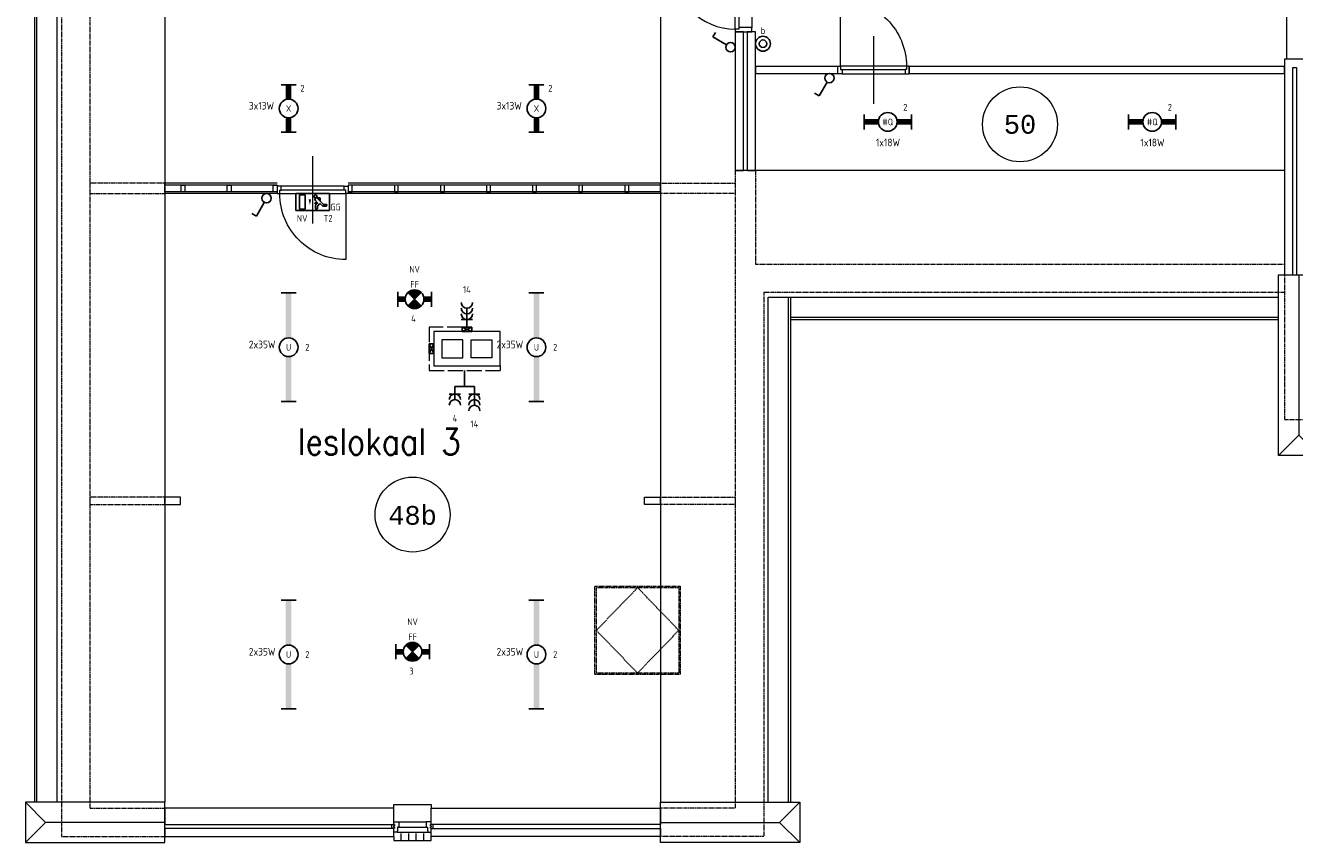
# Model space of a CAD drawing. Header units: millimetres. Extents: x 2723 to 84179, y 13128 to 40654.
# Tile 1 of 16: x 2723 to 19663, y 13629 to 24534. Entities that reach past the tile are written whole.
import ezdxf
from ezdxf.enums import TextEntityAlignment as Align
from ezdxf.xclip import XClip

# ---------------------------------------------------------------- set-up
doc = ezdxf.new("R2010")
doc.units = ezdxf.units.MM
doc.header["$LTSCALE"] = 50
doc.header["$XCLIPFRAME"] = 0
doc.linetypes.add('Xref-2e26$0$E_GOOT3', pattern=[5, 4, -1])
doc.linetypes.add('Xref-2e26$0$HIDDEN', pattern=[0.375, 0.25, -0.125])
doc.layers.get('0').update_dxf_attribs({"linetype": 'CONTINUOUS'})
for name, color, linetype in [('EL6222--', 3, 'CONTINUOUS'), ('EL6311--', 3, 'CONTINUOUS'), ('EL6350--', 3, 'CONTINUOUS'), ('Xref', 8, 'CONTINUOUS'), ('Xref-2e26$0$AL$1A---_ALGEMEEN', 8, 'CONTINUOUS'), ('Xref-2e26$0$AM$1A---_ARCERING', 8, 'CONTINUOUS'), ('Xref-2e26$0$AT$1A---_TEKST050', 8, 'CONTINUOUS'), ('Xref-2e26$0$AT$1A---_TEKST070', 8, 'CONTINUOUS'), ('Xref-2e26$0$EL6131--_WG', 3, 'CONTINUOUS')]:
    doc.layers.add(name, color=color, linetype=linetype)
doc.styles.add('buro-018', font='Isocp.shx', dxfattribs={"height": 90})
doc.styles.add('STABICAD-018', font='ISOCP.SHX', dxfattribs={"height": 1.8})
doc.styles.add('Xref-2e26$0$MONOTXT', font='MONOTXT')
doc.styles.add('Xref-2e26$0$ROMANS', font='ROMANS')

# ---------------------------------------------------------------- blocks, each defined once
blk = doc.blocks.new('111304B')
at = {"color": 0, "linetype": 'Continuous'}
for p, q in [((0, 1), (0, 6)), ((-1.5, 3), (1.5, 3))]:
    blk.add_line(p, q, dxfattribs=at)
for centre in [(0, 7.5), (0, 6), (0, 4.5)]:
    blk.add_arc(centre, 1.5, 180, 0, dxfattribs=at)
at = {"color": 0, "linetype": 'Continuous', "style": 'buro-018'}
for tag, p in [('E_GKAST', (0, 13)), ('E_GROEP', (0, 10)), ('E_SGROEP', (4.5, 10))]:
    blk.add_attdef(tag, text='', height=1.8, dxfattribs=at).set_placement(p, align=Align.MIDDLE)
at = {"color": 0, "linetype": 'Continuous', "style": 'buro-018', "flags": 1}
for tag, p in [('E_VERMCODE', (13, 10)), ('E_MATCODE', (0, 0))]:
    blk.add_attdef(tag, text='', height=1.8, dxfattribs=at).set_placement(p, align=Align.MIDDLE)
blk = doc.blocks.new('111304A')
at = {"color": 0, "linetype": 'Continuous'}
for p, q in [((0, 1), (0, 4.5)), ((-1.5, 3), (1.5, 3))]:
    blk.add_line(p, q, dxfattribs=at)
for centre in [(0, 6), (0, 4.5)]:
    blk.add_arc(centre, 1.5, 180, 0, dxfattribs=at)
at = {"color": 0, "linetype": 'Continuous', "style": 'buro-018'}
for tag, p in [('E_GKAST', (0, 11.5)), ('E_GROEP', (0, 8.5)), ('E_SGROEP', (4.5, 8.5))]:
    blk.add_attdef(tag, text='', height=1.8, dxfattribs=at).set_placement(p, align=Align.MIDDLE)
at = {"color": 0, "linetype": 'Continuous', "style": 'buro-018', "flags": 1}
for tag, p in [('E_VERMCODE', (13, 8.5)), ('E_MATCODE', (0, 0))]:
    blk.add_attdef(tag, text='', height=1.8, dxfattribs=at).set_placement(p, align=Align.MIDDLE)
blk = doc.blocks.new('Xref-2e26$0$ED0881')
at = {"layer": 'Xref-2e26$0$AL$1A---_ALGEMEEN', "color": 0, "linetype": 'Continuous', "lineweight": 0}
for p, q in [((475, -400), (475, 500)), ((915, 0), (35, 0)), ((55, 100), (895, 100)), ((55, 45), (895, 45))]:
    blk.add_line(p, q, dxfattribs=at)
for points in [[(55, 100), (0, 100), (0, 0), (35, 0), (35, 45), (55, 45), (55, 100)], [(950, 0), (915, 0), (915, 45), (895, 45), (895, 100), (950, 100), (950, 0)]]:
    blk.add_lwpolyline(points, close=True, dxfattribs=at)
blk.add_lwpolyline([(35, 0), (35, -880, 0.414214), (915, 0)], format="xyb", dxfattribs=at)
blk = doc.blocks.new('*O90')
at = {"layer": 'Xref-2e26$0$AL$1A---_ALGEMEEN', "color": 0, "linetype": 'Continuous', "lineweight": 0}
for p, q in [((-183, 9), (183, 9)), ((-205.5, -130), (205.5, -130)), ((-183, -63), (183, -63)), ((-150, -240), (-150, -150)), ((-50, -240), (-50, -150)), ((50, -240), (50, -150)), ((150, -240), (150, -150))]:
    blk.add_line(p, q, dxfattribs=at)
for points in [[(-250, 190), (-250, 240), (250, 240), (250, 190)], [(-250, -190), (-250, -240), (250, -240), (250, -190)]]:
    blk.add_lwpolyline(points, dxfattribs=at)
for points in [[(-250, 9), (-185.15, 9), (-183, 6.86), (-183, -63), (-200, -63), (-200, -114), (-205.5, -114), (-205.5, -127.78), (-207.72, -130), (-250, -130), (-250, -76), (-241, -76), (-241, -60), (-250, -60), (-250, -46), (-241, -46), (-241, -30), (-250, -30)], [(250, 9), (185.15, 9), (183, 6.86), (183, -63), (200, -63), (200, -114), (205.5, -114), (205.5, -127.78), (207.72, -130), (250, -130), (250, -76), (241, -76), (241, -60), (250, -60), (250, -46), (241, -46), (241, -30), (250, -30)], [(-275, -30), (-241, -30), (-241, -46), (-250, -46), (-250, -60), (-241, -60), (-241, -76), (-275, -76)], [(275, -30), (241, -30), (241, -46), (250, -46), (250, -60), (241, -60), (241, -76), (275, -76)]]:
    blk.add_lwpolyline(points, close=True, dxfattribs=at)
blk = doc.blocks.new('*O92')
at = {"layer": 'Xref-2e26$0$AL$1A---_ALGEMEEN', "color": 0, "linetype": 'Continuous', "lineweight": 0}
for p, q in [((-1807.5, 70), (-3307.5, 70)), ((-1807.5, 45), (-3307.5, 45)), ((3307.5, 70), (-857.5, 70)), ((3307.5, 45), (-857.5, 45)), ((-1807.5, -45), (-3307.5, -45)), ((-1807.5, -70), (-3307.5, -70)), ((3307.5, -45), (-857.5, -45)), ((3307.5, -70), (-857.5, -70))]:
    blk.add_line(p, q, dxfattribs=at)
at = {"layer": 'Xref-2e26$0$AL$1A---_ALGEMEEN', "color": 0, "linetype": 'Xref-2e26$0$HIDDEN', "lineweight": 0}
for points in [[(-4307.5, -70), (-3307.5, -70), (-3307.5, 70), (-4307.5, 70)], [(4307.5, -70), (3307.5, -70), (3307.5, 70), (4307.5, 70)]]:
    blk.add_lwpolyline(points, close=True, dxfattribs=at)
at = {"layer": 'Xref-2e26$0$AL$1A---_ALGEMEEN', "color": 0, "linetype": 'Continuous', "lineweight": 0}
for points in [[(-3037.5, -45), (-3089.5, -45), (-3089.5, 45), (-3037.5, 45)], [(-2422.5, -45), (-2474.5, -45), (-2474.5, 45), (-2422.5, 45)], [(-1807.5, -45), (-1859.5, -45), (-1859.5, 45), (-1807.5, 45)], [(-857.5, -45), (-805.5, -45), (-805.5, 45), (-857.5, 45)], [(-242.5, -45), (-190.5, -45), (-190.5, 45), (-242.5, 45)], [(372.5, -45), (424.5, -45), (424.5, 45), (372.5, 45)], [(987.5, -45), (1039.5, -45), (1039.5, 45), (987.5, 45)], [(1602.5, -45), (1654.5, -45), (1654.5, 45), (1602.5, 45)], [(2217.5, -45), (2269.5, -45), (2269.5, 45), (2217.5, 45)], [(2832.5, -45), (2884.5, -45), (2884.5, 45), (2832.5, 45)]]:
    blk.add_lwpolyline(points, close=True, dxfattribs=at)
blk = doc.blocks.new('*O96')
at = {"layer": 'Xref-2e26$0$AM$1A---_ARCERING', "linetype": 'Continuous', "lineweight": 0}
blk.add_hatch(color=256, dxfattribs=at).paths.add_polyline_path([(-217.6, 0, 1), (-302.4, 0, 1)])
at = {"layer": 'Xref-2e26$0$AL$1A---_ALGEMEEN', "color": 0, "linetype": 'Continuous', "lineweight": 0}
for p, q in [((-260, -815), (-260, 815)), ((90, -815), (90, 815)), ((-360, 0), (90, 0))]:
    blk.add_line(p, q, dxfattribs=at)
blk.add_circle((-260, 0), 42.4, dxfattribs=at)
blk.add_solid([(90, 76.95), (360, 0), (90, -76.95)], dxfattribs=at)
blk = doc.blocks.new('Xref-2e26$0$ED0831')
at = {"layer": 'Xref-2e26$0$AL$1A---_ALGEMEEN', "color": 0, "linetype": 'Continuous', "lineweight": 0}
for p, q in [((450, -400), (450, 620)), ((0, 0), (0, 220)), ((0, 220), (55, 220)), ((55, 220), (845, 220)), ((55, 220), (55, 45)), ((900, 220), (845, 220)), ((845, 220), (845, 45)), ((900, 0), (900, 220)), ((35, 0), (0, 0)), ((55, 45), (35, 45)), ((35, 45), (35, 0)), ((35, 0), (35, -830)), ((865, 0), (35, 0)), ((55, 45), (845, 45)), ((845, 45), (865, 45)), ((865, 45), (865, 0)), ((865, 0), (900, 0))]:
    blk.add_line(p, q, dxfattribs=at)
blk.add_arc((35, 0), 830, 270, 360, dxfattribs=at)
blk = doc.blocks.new('*O98')
at = {"layer": 'Xref-2e26$0$AL$1A---_ALGEMEEN', "color": 0, "linetype": 'Continuous', "lineweight": 0}
for p in [(0, 1205), (-270, -1205), (270, -1205)]:
    blk.add_line(p, (0, -935), dxfattribs=at)
blk.add_lwpolyline([(-270, 1205), (270, 1205), (270, -1205), (-270, -1205)], close=True, dxfattribs=at)
blk = doc.blocks.new('*O103')
at = {"layer": 'Xref-2e26$0$AL$1A---_ALGEMEEN', "color": 0, "linetype": 'Continuous', "lineweight": 0}
for p in [(-1205, 270), (-1205, -270), (655, 0)]:
    blk.add_line(p, (-935, 0), dxfattribs=at)
blk.add_lwpolyline([(655, -270), (655, 270), (-1205, 270), (-1205, -270)], close=True, dxfattribs=at)
blk = doc.blocks.new('*O104')
at = {"layer": 'Xref-2e26$0$AL$1A---_ALGEMEEN', "color": 0, "linetype": 'Continuous', "lineweight": 0}
for p in [(1205, 270), (-655, 0), (1205, -270)]:
    blk.add_line(p, (935, 0), dxfattribs=at)
blk.add_lwpolyline([(-655, -270), (-655, 270), (1205, 270), (1205, -270)], close=True, dxfattribs=at)
blk = doc.blocks.new('Xref-2e26$0$E00112')
at = {"color": 0, "linetype": 'Continuous'}
for p, q in [((0, 1), (-1, 1)), ((-1, 1), (-1, 0)), ((-1, 0), (0, 1)), ((-1, 1), (0, 0)), ((-1, 0), (0, 0)), ((0, 0), (0, 1))]:
    blk.add_line(p, q, dxfattribs=at)
blk = doc.blocks.new('Xref-2e26')
at = {"layer": 'Xref-2e26$0$AL$1A---_ALGEMEEN', "linetype": 'Continuous', "lineweight": 0}
for p, q in [((78882.42, 107281.73), (78882.42, 81336.73)), ((78912.42, 107281.73), (78912.42, 81336.73)), ((79182.42, 107281.73), (79182.42, 81336.73)), ((87237.42, 99321.73), (87237.42, 81336.73)), ((80622.42, 93726.73), (80622.42, 88136.73)), ((95567.42, 89766.73), (88237.42, 89766.73)), ((80622.42, 88136.73), (80622.42, 81336.73)), ((88677.42, 88076.73), (95487.42, 88076.73)), ((88677.42, 81336.73), (88677.42, 88076.73)), ((88947.42, 81336.73), (88947.42, 88076.73)), ((88977.42, 81336.73), (88977.42, 88076.73)), ((88977.42, 87806.73), (95487.42, 87806.73)), ((88977.42, 87776.73), (95487.42, 87776.73))]:
    blk.add_line(p, q, dxfattribs=at)
at = {"layer": 'Xref-2e26$0$AL$1A---_ALGEMEEN', "linetype": 'Xref-2e26$0$HIDDEN', "lineweight": 0}
for points in [[(80622.42, 107741.73), (79242.42, 107741.73), (79242.42, 80876.73), (80622.42, 80876.73)], [(80622.42, 97566.73), (79622.42, 97566.73), (79622.42, 81256.73), (80622.42, 81256.73)], [(88237.42, 89766.73), (88237.42, 81256.73), (87237.42, 81256.73)], [(88507.42, 89766.73), (88507.42, 88516.73), (95567.42, 88516.73)], [(95567.42, 88371.73), (95567.42, 86441.73), (144002.42, 86441.73), (144002.42, 88371.73)], [(95567.42, 88136.73), (88617.42, 88136.73), (88617.42, 80876.73), (87237.42, 80876.73)]]:
    blk.add_lwpolyline(points, dxfattribs=at)
at = {"layer": 'Xref-2e26$0$AL$1A---_ALGEMEEN', "linetype": 'Continuous', "lineweight": 0}
for points in [[(88237.42, 89766.73), (88347.42, 89766.73), (88347.42, 91616.73), (88237.42, 91616.73)], [(88397.42, 89766.73), (88507.42, 89766.73), (88507.42, 91616.73), (88397.42, 91616.73)], [(95947.42, 91251.73), (95567.42, 91251.73), (95567.42, 88371.73), (95677.42, 88371.73), (95677.42, 91141.73), (95727.42, 91141.73), (95727.42, 88371.73), (95947.42, 88371.73), (95947.42, 88951.73), (98997.42, 88951.73), (98997.42, 88371.73), (99217.42, 88371.73), (99217.42, 89336.73), (99597.42, 89336.73), (99597.42, 90241.73), (99217.42, 90241.73), (99217.42, 91511.73), (98997.42, 91511.73), (98997.42, 89061.73), (95947.42, 89061.73)], [(88507.42, 91061.73), (89607.42, 91061.73), (89607.42, 91151.73), (88507.42, 91151.73)], [(90557.42, 91061.73), (95567.42, 91061.73), (95567.42, 91151.73), (90557.42, 91151.73)], [(84212.42, 87156.73), (85097.42, 87156.73), (85097.42, 87616.73), (84212.42, 87616.73)], [(84322.42, 87266.73), (84599.92, 87266.73), (84599.92, 87506.73), (84322.42, 87506.73)], [(84709.92, 87506.73), (84987.42, 87506.73), (84987.42, 87266.73), (84709.92, 87266.73)], [(80622.42, 85306.73), (80832.42, 85306.73), (80832.42, 85406.73), (80622.42, 85406.73)], [(87237.42, 85306.73), (87027.42, 85306.73), (87027.42, 85406.73), (87237.42, 85406.73)], [(80622.42, 81036.73), (83679.92, 81036.73), (83679.92, 81256.73), (80622.42, 81256.73)], [(87237.42, 81036.73), (84179.92, 81036.73), (84179.92, 81256.73), (87237.42, 81256.73)], [(80622.42, 80876.73), (83679.92, 80876.73), (83679.92, 80986.73), (80622.42, 80986.73)], [(87237.42, 80876.73), (84179.92, 80876.73), (84179.92, 80986.73), (87237.42, 80986.73)]]:
    blk.add_lwpolyline(points, close=True, dxfattribs=at)
at = {"layer": 'Xref-2e26$0$AL$1A---_ALGEMEEN', "linetype": 'Xref-2e26$0$HIDDEN', "lineweight": 0}
for points in [[(79622.42, 85306.73), (80622.42, 85306.73), (80622.42, 85406.73), (79622.42, 85406.73)], [(88237.42, 85306.73), (87237.42, 85306.73), (87237.42, 85406.73), (88237.42, 85406.73)], [(86363.02, 84219.07), (87503.02, 84219.07), (87503.02, 83039.07), (86363.02, 83039.07)], [(86383.02, 84199.07), (87483.02, 84199.07), (87483.02, 83059.07), (86383.02, 83059.07)], [(86933.02, 84199.07), (86383.02, 83629.07), (86933.02, 83059.07), (87483.02, 83629.07)]]:
    blk.add_lwpolyline(points, close=True, dxfattribs=at)
at = {"layer": 'Xref-2e26$0$AL$1A---_ALGEMEEN', "linetype": 'Continuous', "lineweight": 0}
for centre in [(92037.4173, 90381.73184), (83929.92131, 85174.22989)]:
    blk.add_circle(centre, 500, dxfattribs=at)
at = {"layer": 'Xref-2e26$0$EL6131--_WG', "linetype": 'Xref-2e26$0$E_GOOT3', "lineweight": 0}
for p, q in [((84589.92, 87676.73, 2500), (84152.42, 87676.73, 2500)), ((84152.42, 87676.73, 2500), (84152.42, 87096.73, 2500)), ((84589.92, 87616.73, 2500), (84212.42, 87616.73, 2500)), ((84212.42, 87616.73, 2500), (84212.42, 87156.73, 2500)), ((84152.42, 87096.73, 2500), (85097.42, 87096.73, 2500)), ((84212.42, 87156.73, 2500), (85097.42, 87156.73, 2500))]:
    blk.add_line(p, q, dxfattribs=at)
at = {"layer": 'Xref-2e26$0$EL6131--_WG', "lineweight": 0}
blk.add_line((85097.42, 87156.73), (85097.42, 87096.73, 2500), dxfattribs=at)
at = {"layer": 'Xref-2e26$0$AL$1A---_ALGEMEEN', "linetype": 'Continuous', "lineweight": 0}
for name, p in [('*O96', (95857.42, 92066.73)), ('*O92', (83929.92, 89526.73)), ('*O98', (95757.42, 87166.73)), ('*O103', (79967.42, 81066.73)), ('*O104', (87892.42, 81066.73)), ('*O90', (83929.92, 81066.73))]:
    blk.add_blockref(name, p, dxfattribs=at)
at = {"layer": 'Xref-2e26$0$AL$1A---_ALGEMEEN', "linetype": 'Continuous', "lineweight": 0, "rotation": 270}
blk.add_blockref('Xref-2e26$0$ED0831', (88237.42, 92516.73), dxfattribs=at)
at = {"layer": 'Xref-2e26$0$AL$1A---_ALGEMEEN', "linetype": 'Continuous', "lineweight": 0, "yscale": -1}
blk.add_blockref('Xref-2e26$0$ED0881', (89607.42, 91156.73), dxfattribs=at)
at = {"layer": 'Xref-2e26$0$AL$1A---_ALGEMEEN', "linetype": 'Continuous', "lineweight": 0, "yscale": -1, "rotation": 180}
blk.add_blockref('Xref-2e26$0$ED0881', (83072.42, 89456.73), dxfattribs=at)
at = {"layer": 'Xref-2e26$0$EL6131--_WG', "linetype": 'Continuous', "lineweight": 0, "xscale": 60, "yscale": 130, "zscale": 60, "rotation": 270}
blk.add_blockref('Xref-2e26$0$E00112', (84589.92, 87616.73), dxfattribs=at)
at = {"layer": 'Xref-2e26$0$EL6131--_WG', "linetype": 'Continuous', "lineweight": 0, "xscale": 60, "yscale": 130, "zscale": 60}
blk.add_blockref('Xref-2e26$0$E00112', (84212.42, 87321.73), dxfattribs=at)
at = {"layer": 'Xref-2e26$0$AT$1A---_TEKST050', "linetype": 'Continuous', "lineweight": 0, "style": 'Xref-2e26$0$MONOTXT'}
for s, p in [('50', (92037.36, 90381.68)), ('48b', (83929.91, 85174.24))]:
    blk.add_text(s, height=250.00002, dxfattribs=at).set_placement(p, align=Align.MIDDLE)
at = {"layer": 'Xref-2e26$0$AT$1A---_TEKST070', "linetype": 'Continuous', "lineweight": 0, "style": 'Xref-2e26$0$ROMANS', "width": 0.857143}
blk.add_text('leslokaal 3', height=349.99998, dxfattribs=at).set_placement((82398.13, 85973.02))
blk = doc.blocks.new('1114A1')
at = {"color": 0, "linetype": 'Continuous'}
for p, q in [((0.62, 3.33), (2.74, 7)), ((2.74, 7), (3.95, 6.3))]:
    blk.add_line(p, q, dxfattribs=at)
blk.add_circle((0, 2.25), 1.25, dxfattribs=at)
at = {"color": 0, "linetype": 'Continuous', "style": 'buro-018'}
for tag, p in [('E_SLET1', (3.36, 9)), ('E_GROEP', (0, 0)), ('E_GKAST', (0, 0))]:
    blk.add_attdef(tag, text='', height=1.8, dxfattribs=at).set_placement(p, align=Align.MIDDLE)
at = {"color": 0, "linetype": 'Continuous', "style": 'buro-018', "flags": 1}
for tag in ['E_MATCODE', 'E_SGROEP']:
    blk.add_attdef(tag, text='', height=1.8, dxfattribs=at).set_placement((0, 0), align=Align.MIDDLE)
blk = doc.blocks.new('1115B61449')
at = {"color": 0}
for p, q in [((-14.49, 2), (-14.49, -2)), ((14.49, 2), (14.49, -2))]:
    blk.add_line(p, q, dxfattribs=at)
at = {"color": 0, "linetype": 'Continuous'}
blk.add_circle((0, 0), 2.5, dxfattribs=at)
at = {"color": 0}
for points in [[(-2.5, 0.75), (-14.49, 0.75), (-2.5, -0.75), (-14.49, -0.75)], [(2.5, 0.75), (14.49, 0.75), (2.5, -0.75), (14.49, -0.75)]]:
    blk.add_solid(points, dxfattribs=at)
at = {"color": 0, "linetype": 'Continuous', "style": 'buro-018'}
for tag, p in [('E_GKAST', (0, 8)), ('E_GROEP', (0, 5)), ('E_SGROEP', (4.5, 5)), ('E_ARMCODE', (0, 0)), ('E_SLET', (4.5, -3))]:
    blk.add_attdef(tag, text='', height=1.8, dxfattribs=at).set_placement(p, align=Align.MIDDLE)
blk = doc.blocks.new('1115B6630')
at = {"color": 0}
for p, q in [((-6.3, 2), (-6.3, -2)), ((6.3, 2), (6.3, -2))]:
    blk.add_line(p, q, dxfattribs=at)
at = {"color": 0, "linetype": 'Continuous'}
blk.add_circle((0, 0), 2.5, dxfattribs=at)
at = {"color": 0}
for points in [[(-2.5, 0.75), (-6.3, 0.75), (-2.5, -0.75), (-6.3, -0.75)], [(2.5, 0.75), (6.3, 0.75), (2.5, -0.75), (6.3, -0.75)]]:
    blk.add_solid(points, dxfattribs=at)
at = {"color": 0, "linetype": 'Continuous', "style": 'buro-018'}
for tag, p in [('E_GKAST', (0, 8)), ('E_GROEP', (0, 5)), ('E_SGROEP', (4.5, 5)), ('E_ARMCODE', (0, 0)), ('E_SLET', (4.5, -3))]:
    blk.add_attdef(tag, text='', height=1.8, dxfattribs=at).set_placement(p, align=Align.MIDDLE)
blk = doc.blocks.new('111410')
at = {"color": 0, "linetype": 'Continuous'}
for radius in [2, 1]:
    blk.add_circle((0, 3), radius, dxfattribs=at)
at = {"color": 0, "linetype": 'Continuous', "style": 'buro-018'}
for tag, p in [('E_SLET1', (0, 7)), ('E_GROEP', (0, 0)), ('E_GKAST', (0, 0))]:
    blk.add_attdef(tag, text='', height=1.8, dxfattribs=at).set_placement(p, align=Align.MIDDLE)
at = {"color": 0, "linetype": 'Continuous', "style": 'buro-018', "flags": 1}
for tag in ['E_MATCODE', 'E_SGROEP']:
    blk.add_attdef(tag, text='', height=1.8, dxfattribs=at).set_placement((0, 0), align=Align.MIDDLE)
at = {"layer": 'EL6311--', "color": 1, "style": 'STABICAD-018', "flags": 1}
for tag in ['ARTICLECODE', 'SWITCHCODE']:
    blk.add_attdef(tag, (0, 0), '', height=1.8, dxfattribs=at)
blk = doc.blocks.new('E00018')
at = {"color": 0, "linetype": 'Continuous'}
for p, q in [((-1.77, -1.77), (1.77, 1.77)), ((1.77, -1.77), (-1.77, 1.77))]:
    blk.add_line(p, q, dxfattribs=at)
at = {"color": 0, "linetype": 'Continuous', "const_width": 2.5}
for points in [[(-0.88, 0.88, -0.198912), (0, 1.25, -0.198912), (0.88, 0.88, -1)], [(-0.88, -0.88, 0.198912), (0, -1.25, 0.198912), (0.88, -0.88, 1)]]:
    blk.add_lwpolyline(points, format="xyb", dxfattribs=at)
blk = doc.blocks.new('1115B7330-NO1')
at = {"color": 0}
for p, q in [((-4.5, 2), (-4.5, -2)), ((4.5, 2), (4.5, -2))]:
    blk.add_line(p, q, dxfattribs=at)
at = {"color": 0, "linetype": 'Continuous'}
blk.add_circle((0, 0), 2.5, dxfattribs=at)
at = {"color": 0}
for points in [[(-2.5, 0.75), (-4.5, 0.75), (-2.5, -0.75), (-4.5, -0.75)], [(2.5, 0.75), (4.5, 0.75), (2.5, -0.75), (4.5, -0.75)]]:
    blk.add_solid(points, dxfattribs=at)
at = {"color": 0, "zscale": 50}
blk.add_blockref('E00018', (0, 0), dxfattribs=at)
at = {"color": 0, "linetype": 'Continuous', "style": 'buro-018'}
for tag, p in [('E_GKAST', (0, 8)), ('E_GROEP', (0, 5)), ('E_SGROEP', (4.5, 5)), ('E_ARMCODE', (0, 0)), ('E_SLET', (4.5, -3))]:
    blk.add_attdef(tag, text='', height=1.8, dxfattribs=at).set_placement(p, align=Align.MIDDLE)
blk = doc.blocks.new('1115C2J')
at = {"color": 0, "linetype": 'Continuous'}
for p, q in [((-4.5, 5.5), (4.5, 5.5)), ((-4.5, 1), (-4.5, 5.5)), ((-2.68, 4.35), (-3.52, 4.35)), ((-2.88, 3.87), (-3.52, 3.87)), ((-1.27, 2.26), (-2.88, 3.87)), ((-1.94, 3.61), (-2.68, 4.35)), ((-1.24, 4.31), (-1.94, 3.61)), ((-1.37, 3.5), (-0.76, 4.11)), ((-1.23, 3.35), (-1.37, 3.5)), ((-1.24, 4.31), (-1.24, 4.91)), ((-0.87, 3.71), (-1.23, 3.35)), ((-0.65, 3.49), (-1.01, 3.13)), ((-0.76, 4.11), (-0.76, 4.91)), ((2, 5.15), (3.5, 5.15)), ((2, 1.35), (2, 5.15)), ((3.5, 5.15), (3.5, 1.35)), ((4.5, 1), (4.5, 5.5)), ((4.5, 1), (-4.5, 1)), ((-1.94, 2.93), (-2.04, 2.83)), ((-2.04, 2.83), (-2.04, 2.34)), ((-0.99, 2.14), (-1.84, 2.14)), ((-1.71, 2.7), (-1.72, 2.7)), ((-1.72, 2.7), (-1.72, 2.46)), ((-1.47, 2.46), (-1.72, 2.46)), ((-0.71, 2.83), (-1.01, 3.13)), ((2, 1.35), (3.5, 1.35))]:
    blk.add_line(p, q, dxfattribs=at)
blk.add_lwpolyline([(0.75, 4, 0, 0.7, 0), (0.75, 2.5, 0.7, 0.7, 0)], format="xyseb", dxfattribs=at)
blk.add_circle((-0.76, 1.75), 0.4, dxfattribs=at)
for centre, radius, start, end in [((-3.52, 4.11), 0.24, 90, 270), ((-1, 4.91), 0.24, 0, 180), ((-0.76, 3.6), 0.16, 315, 135), ((-1.84, 2.34), 0.2, 180, 270), ((-0.99, 2.54), 0.4, 225, 45)]:
    blk.add_arc(centre, radius, start, end, dxfattribs=at)
at = {"color": 0, "linetype": 'Continuous', "style": 'buro-018'}
for tag, p in [('E_GKAST', (0, 15.17)), ('E_GROEP', (0, 12.17)), ('E_SGROEP', (4.5, 12.17)), ('E_ARMCODE', (0, 8))]:
    blk.add_attdef(tag, text='', height=1.8, dxfattribs=at).set_placement(p, align=Align.MIDDLE)

msp = doc.modelspace()

# ---------------------------------------------------------------- linework, layer by layer
at = {"layer": 'EL6222--', "color": 1}
for p, q in [((8586, 19929, 2500), (8586, 19715, 2500)), ((8456, 19715, 2500), (8716, 19715, 2500))]:
    msp.add_line(p, q, dxfattribs=at)

# ---------------------------------------------------------------- block references
at = {"layer": 'EL6222--'}
ref = msp.add_blockref('111304B', (8616, 20459), dxfattribs=dict(at, xscale=50, yscale=50, zscale=50))
ref.add_attrib('E_GROEP', '14', dxfattribs={"layer": '0', "color": 1, "linetype": 'Continuous', "height": 90, "style": 'buro-018'}).set_placement((8616, 21009), align=Align.MIDDLE)
ref = msp.add_blockref('111304A', (8456, 19765, 2500), dxfattribs=dict(at, xscale=-50, yscale=50, zscale=50, rotation=180))
ref.add_attrib('E_GROEP', '4', dxfattribs={"layer": '0', "color": 1, "linetype": 'Continuous', "height": 90, "style": 'buro-018'}).set_placement((8456, 19290, 2500), align=Align.MIDDLE)
ref = msp.add_blockref('111304B', (8716, 19765, 2500), dxfattribs=dict(at, xscale=-50, yscale=50, zscale=50, rotation=180))
ref.add_attrib('E_GROEP', '14', dxfattribs={"layer": '0', "color": 1, "linetype": 'Continuous', "height": 90, "style": 'buro-018'}).set_placement((8716, 19215, 2500), align=Align.MIDDLE)
at = {"layer": 'EL6311--', "xscale": 50, "yscale": 50, "zscale": 50}
for p, rotation in [((12248, 24243), 90), ((13455, 23944), 179.9999999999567), ((5943, 22339), 180)]:
    msp.add_blockref('1114A1', p, dxfattribs=dict(at, rotation=rotation))
at = {"layer": 'EL6311--'}
ref = msp.add_blockref('111410', (12418, 24289), dxfattribs=dict(at, xscale=50, yscale=50, zscale=50, rotation=269.9999999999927))
ref.add_attrib('E_SLET1', 'b', dxfattribs={"layer": '0', "color": 1, "linetype": 'Continuous', "height": 90, "style": 'buro-018'}).set_placement((12568, 24464), align=Align.MIDDLE)
ref = msp.add_blockref('1115B6630', (6237, 23425), dxfattribs=dict(at, xscale=50, yscale=50, zscale=50, rotation=90))
ref.add_attrib('E_ARMCODE', 'X', dxfattribs={"layer": '0', "color": 1, "linetype": 'Continuous', "height": 90, "style": 'buro-018'}).set_placement((6237, 23425), align=Align.MIDDLE)
ref.add_attrib('E_GROEP', '2', dxfattribs={"layer": '0', "color": 1, "linetype": 'Continuous', "height": 90, "style": 'buro-018'}).set_placement((6422, 23695), align=Align.MIDDLE)
ref = msp.add_blockref('1115B6630', (9545, 23425), dxfattribs=dict(at, xscale=50, yscale=50, zscale=50, rotation=90))
ref.add_attrib('E_ARMCODE', 'X', dxfattribs={"layer": '0', "color": 1, "linetype": 'Continuous', "height": 90, "style": 'buro-018'}).set_placement((9545, 23425), align=Align.MIDDLE)
ref.add_attrib('E_GROEP', '2', dxfattribs={"layer": '0', "color": 1, "linetype": 'Continuous', "height": 90, "style": 'buro-018'}).set_placement((9730, 23695), align=Align.MIDDLE)
ref = msp.add_blockref('1115B6630', (14233, 23246), dxfattribs=dict(at, xscale=50, yscale=50, zscale=50))
ref.add_attrib('E_ARMCODE', '#Q', dxfattribs={"layer": '0', "color": 1, "linetype": 'Continuous', "height": 90, "style": 'buro-018'}).set_placement((14233, 23246), align=Align.MIDDLE)
ref.add_attrib('E_GROEP', '2', dxfattribs={"layer": '0', "color": 1, "linetype": 'Continuous', "height": 90, "style": 'buro-018'}).set_placement((14468, 23441), align=Align.MIDDLE)
ref = msp.add_blockref('1115B6630', (17763, 23246), dxfattribs=dict(at, xscale=50, yscale=50, zscale=50))
ref.add_attrib('E_ARMCODE', '#Q', dxfattribs={"layer": '0', "color": 1, "linetype": 'Continuous', "height": 90, "style": 'buro-018'}).set_placement((17763, 23246), align=Align.MIDDLE)
ref.add_attrib('E_GROEP', '2', dxfattribs={"layer": '0', "color": 1, "linetype": 'Continuous', "height": 90, "style": 'buro-018'}).set_placement((17998, 23441), align=Align.MIDDLE)
ref = msp.add_blockref('1115B61449', (6237, 20239), dxfattribs=dict(at, xscale=50, yscale=50, zscale=50, rotation=270))
ref.add_attrib('E_ARMCODE', 'U', dxfattribs={"layer": '0', "color": 1, "linetype": 'Continuous', "height": 90, "style": 'buro-018'}).set_placement((6237, 20239), align=Align.MIDDLE)
ref.add_attrib('E_GROEP', '2', dxfattribs={"layer": '0', "color": 1, "linetype": 'Continuous', "height": 90, "style": 'buro-018'}).set_placement((6487, 20239), align=Align.MIDDLE)
ref = msp.add_blockref('1115B61449', (9545, 20239), dxfattribs=dict(at, xscale=50, yscale=50, zscale=50, rotation=270))
ref.add_attrib('E_ARMCODE', 'U', dxfattribs={"layer": '0', "color": 1, "linetype": 'Continuous', "height": 90, "style": 'buro-018'}).set_placement((9545, 20239), align=Align.MIDDLE)
ref.add_attrib('E_GROEP', '2', dxfattribs={"layer": '0', "color": 1, "linetype": 'Continuous', "height": 90, "style": 'buro-018'}).set_placement((9795, 20239), align=Align.MIDDLE)
ref = msp.add_blockref('1115B61449', (6237, 16139), dxfattribs=dict(at, xscale=50, yscale=50, zscale=50, rotation=270))
ref.add_attrib('E_ARMCODE', 'U', dxfattribs={"layer": '0', "color": 1, "linetype": 'Continuous', "height": 90, "style": 'buro-018'}).set_placement((6237, 16139), align=Align.MIDDLE)
ref.add_attrib('E_GROEP', '2', dxfattribs={"layer": '0', "color": 1, "linetype": 'Continuous', "height": 90, "style": 'buro-018'}).set_placement((6487, 16139), align=Align.MIDDLE)
ref = msp.add_blockref('1115B61449', (9545, 16139), dxfattribs=dict(at, xscale=50, yscale=50, zscale=50, rotation=270))
ref.add_attrib('E_ARMCODE', 'U', dxfattribs={"layer": '0', "color": 1, "linetype": 'Continuous', "height": 90, "style": 'buro-018'}).set_placement((9545, 16139), align=Align.MIDDLE)
ref.add_attrib('E_GROEP', '2', dxfattribs={"layer": '0', "color": 1, "linetype": 'Continuous', "height": 90, "style": 'buro-018'}).set_placement((9795, 16139), align=Align.MIDDLE)
at = {"layer": 'EL6350--'}
ref = msp.add_blockref('1115C2J', (6558, 22339), dxfattribs=dict(at, xscale=50, yscale=50, zscale=50, rotation=180))
ref.add_attrib('E_ARMCODE', 'GG', dxfattribs={"layer": '0', "color": 1, "linetype": 'Continuous', "height": 90, "style": 'buro-018'}).set_placement((6863, 22109), align=Align.MIDDLE)
ref.add_attrib('E_GROEP', 'T2', dxfattribs={"layer": '0', "color": 1, "linetype": 'Continuous', "height": 90, "style": 'buro-018'}).set_placement((6763, 21960), align=Align.MIDDLE)
ref.add_attrib('E_GKAST', 'NV', dxfattribs={"layer": '0', "color": 1, "linetype": 'Continuous', "height": 90, "style": 'buro-018'}).set_placement((6418, 21959), align=Align.MIDDLE)
ref = msp.add_blockref('1115B7330-NO1', (7918, 20880), dxfattribs=dict(at, xscale=50, yscale=50, zscale=50))
ref.add_attrib('E_ARMCODE', 'FF', dxfattribs={"layer": '0', "color": 1, "linetype": 'Continuous', "height": 90, "style": 'buro-018'}).set_placement((7918, 21077), align=Align.MIDDLE)
ref.add_attrib('E_GROEP', '4', dxfattribs={"layer": '0', "color": 1, "linetype": 'Continuous', "height": 90, "style": 'buro-018'}).set_placement((7903, 20621), align=Align.MIDDLE)
ref.add_attrib('E_GKAST', 'NV', dxfattribs={"layer": '0', "color": 1, "linetype": 'Continuous', "height": 90, "style": 'buro-018'}).set_placement((7918, 21280), align=Align.MIDDLE)
ref = msp.add_blockref('1115B7330-NO1', (7891, 16176), dxfattribs=dict(at, xscale=50, yscale=50, zscale=50))
ref.add_attrib('E_ARMCODE', 'FF', dxfattribs={"layer": '0', "color": 1, "linetype": 'Continuous', "height": 90, "style": 'buro-018'}).set_placement((7891, 16374), align=Align.MIDDLE)
ref.add_attrib('E_GROEP', '3', dxfattribs={"layer": '0', "color": 1, "linetype": 'Continuous', "height": 90, "style": 'buro-018'}).set_placement((7876, 15917), align=Align.MIDDLE)
ref.add_attrib('E_GKAST', 'NV', dxfattribs={"layer": '0', "color": 1, "linetype": 'Continuous', "height": 90, "style": 'buro-018'}).set_placement((7891, 16576), align=Align.MIDDLE)
at = {"layer": 'Xref', "color": 8}
ref = msp.add_blockref('Xref-2e26', (-76039, -67168), dxfattribs=at)
XClip(ref).set_block_clipping_path([(78531.2540174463, 80295.5572919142), (160218.1995790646, 108097.5980193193)])

# ---------------------------------------------------------------- texts
at = {"layer": 'EL6222--', "color": 1, "style": 'buro-018'}
for s, p in [('3x13W', (5706, 23411)), ('3x13W', (9013, 23411)), ('1x18W', (14075, 22920)), ('1x18W', (17605, 22920)), ('2x35W', (5706, 20225)), ('2x35W', (9013, 20225)), ('2x35W', (5706, 16125)), ('2x35W', (9013, 16125))]:
    msp.add_text(s, height=101.2, dxfattribs=at).set_placement(p)

doc.saveas('drawing.dxf')
